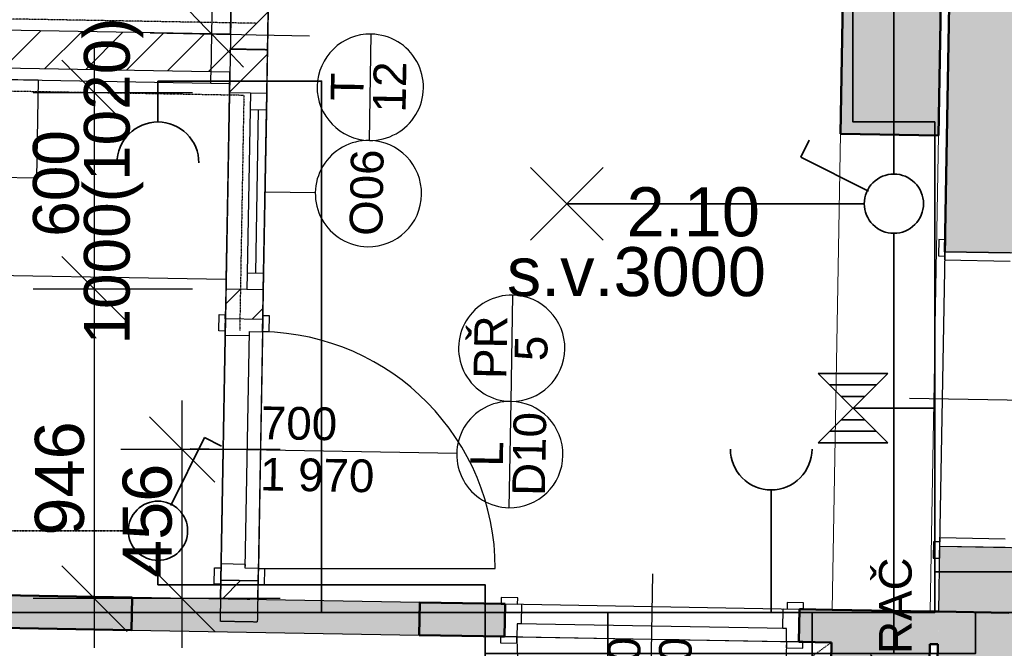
# Model space of a CAD drawing. Header units: millimetres. Extents: x -25972 to 4516, y -2839 to 20217.
# Tile 35 of 114: x -18744 to -15733, y 3489 to 5411. Entities that reach past the tile are written whole.
import ezdxf

# ---------------------------------------------------------------- set-up
doc = ezdxf.new("R2010")
doc.units = ezdxf.units.MM
doc.header["$MEASUREMENT"] = 0
for name, pattern in [('Wipeout_Contour', [1000, 0, -1000]), ('Čerchovaná L', [18, 8, -4.7, 0.6, -4.7]), ('Čerchovaná M', [4.5, 2.5, -0.85, 0.3, -0.85]), ('Čárkovaná M', [4.5, 2.5, -2]), ('Čárkovaná S', [2.5, 1.5, -1])]:
    doc.linetypes.add(name, pattern=pattern)
for name, color, linetype in [('7._POHLED ZÁPADNÍ_1_0', 7, 'Continuous'), ('7._POHLED ZÁPADNÍ_1_Anotace - SP', 7, 'Continuous'), ('7._POHLED ZÁPADNÍ_1_Konstrukce - nosné', 7, 'Continuous'), ('7._POHLED ZÁPADNÍ_1_Kóty - SP', 7, 'Continuous'), ('7._POHLED ZÁPADNÍ_1_Nové_3D prvky fasada nove', 7, 'Continuous'), ('7._POHLED ZÁPADNÍ_1_Nové_Anotace - SP', 7, 'Continuous'), ('7._POHLED ZÁPADNÍ_1_Nové_Interiér - nábytek', 7, 'Continuous'), ('7._POHLED ZÁPADNÍ_1_Nové_Konstrukce - nosné', 7, 'Continuous'), ('7._POHLED ZÁPADNÍ_1_Nové_Kresby a obrázky', 7, 'Continuous'), ('7._POHLED ZÁPADNÍ_1_Nové_Kóty - SP', 7, 'Continuous'), ('7._POHLED ZÁPADNÍ_1_Nové_Otvory – Dveře', 7, 'Continuous'), ('7._POHLED ZÁPADNÍ_1_Nové_Otvory – Okna', 7, 'Continuous'), ('7._POHLED ZÁPADNÍ_1_Nové_Otvory – Značky dveří', 7, 'Continuous'), ('7._POHLED ZÁPADNÍ_1_Nové_Otvory – Značky oken', 7, 'Continuous'), ('7._POHLED ZÁPADNÍ_1_Nové_Výplně – Řezové', 7, 'Continuous'), ('7._POHLED ZÁPADNÍ_1_Otvory – Dveře', 7, 'Continuous'), ('7._POHLED ZÁPADNÍ_1_Otvory – Značky dveří', 7, 'Continuous'), ('7._POHLED ZÁPADNÍ_1_Otvory – Značky oken', 7, 'Continuous'), ('7._POHLED ZÁPADNÍ_1_TZB - elektroinstalace', 7, 'Continuous'), ('7._POHLED ZÁPADNÍ_1_TZB - VZT', 7, 'Continuous'), ('7._POHLED ZÁPADNÍ_1_Výplně – Řezové', 7, 'Continuous'), ('7._POHLED ZÁPADNÍ_1_Zóny', 7, 'Continuous')]:
    doc.layers.add(name, color=color, linetype=linetype)
doc.styles.add('GENEROVANÝ_STYL_1', font='txt')
doc.styles.add('GENEROVANÝ_STYL_2', font='txt')
pattern_1 = [(45, (0, 0), (-63.6396, 63.6396), [])]

msp = doc.modelspace()

# ---------------------------------------------------------------- hatches: boundary and pattern name
at = {"layer": '7._POHLED ZÁPADNÍ_1_Nové_Výplně – Řezové', "linetype": 'Continuous', "lineweight": 0, "true_color": 0xf2b2b2}
for points in [[(-15934.5, 3601.7), (-15719.5, 3598), (-15718, 3687.9), (-15603, 3685.9), (-15601.1, 3795.9), (-15931, 3801.7)], [(-18402, 3545.2), (-17522.1, 3529.7), (-17520.3, 3629.6), (-18400.2, 3645.1)]]:
    msp.add_hatch(color=9, dxfattribs=at).paths.add_polyline_path(points)
at = {"layer": '7._POHLED ZÁPADNÍ_1_Výplně – Řezové', "linetype": 'Continuous', "lineweight": 13}
for points in [[(-16234.3, 5062.2), (-15934.3, 5057), (-15862.4, 9181.1), (-16161.9, 9211.4)], [(-15839.2, 9053.1), (-15915.3, 4701.6), (-15700.3, 4697.8), (-15585.3, 4695.8), (-15509.7, 9020.1)], [(-20050, 3674.2), (-20051.7, 3574.2), (-18402, 3545.2), (-18400.2, 3645.1)], [(-15982.6, 850.1), (-15652.6, 850.1), (-15603, 3685.9), (-15718, 3687.9), (-15719.5, 3598), (-15934.5, 3601.7)], [(-17522.1, 3529.7), (-17261.3, 3525.1), (-17259.6, 3625.1), (-17520.3, 3629.6)], [(-16361.5, 3509.2), (-15936.3, 3501.7), (-15934.5, 3601.7), (-16359.7, 3609.2)], [(-16009.9, 724.7), (-15961.5, 3502.2), (-16261.4, 3507.5), (-16309.9, 724.7)]]:
    msp.add_hatch(color=254, dxfattribs=at).paths.add_polyline_path(points)

# ---------------------------------------------------------------- linework, layer by layer
at = {"layer": '7._POHLED ZÁPADNÍ_1_Konstrukce - nosné', "color": 7, "linetype": 'Continuous', "lineweight": 50}
for p, q in [((-16234.3, 5062.2), (-15934.3, 5057)), ((-15915.3, 4701.6), (-15914.6, 4738.5)), ((-18400.2, 3645.1), (-18402, 3545.2)), ((-17520.3, 3629.6), (-17522.1, 3529.7)), ((-17259.6, 3625.1), (-17271.6, 3625.3)), ((-17261.3, 3525.1), (-17259.6, 3625.1)), ((-16361.5, 3509.2), (-16359.7, 3609.2)), ((-16359.7, 3609.2), (-16347.7, 3609)), ((-16259.7, 3607.4), (-15959.7, 3602.2)), ((-15934.5, 3601.7), (-15719.5, 3598)), ((-17261.3, 3525.1), (-17273.3, 3525.3)), ((-16361.5, 3509.2), (-16349.5, 3509))]:
    msp.add_line(p, q, dxfattribs=at)
at = {"layer": '7._POHLED ZÁPADNÍ_1_Konstrukce - nosné', "color": 7, "linetype": 'Continuous', "lineweight": 50, "flags": 128}
for points in [[(-16161.9, 9211.4), (-16234.3, 5062.2)], [(-15934.3, 5057), (-15862.4, 9181.1)], [(-15839.2, 9053.1), (-15915.3, 4701.6)], [(-18400.2, 3645.1), (-20050, 3674.2)], [(-17259.6, 3625.1), (-17520.3, 3629.6)], [(-16259.7, 3607.4), (-16359.7, 3609.2)], [(-15934.5, 3601.7), (-15959.7, 3602.2)], [(-20051.7, 3574.2), (-18402, 3545.2)], [(-17522.1, 3529.7), (-17261.3, 3525.1)], [(-16361.5, 3509.2), (-16261.4, 3507.5)], [(-16261.4, 3507.5), (-16309.9, 724.7)], [(-16009.9, 724.7), (-15961.5, 3502.2)], [(-15936.3, 3501.7), (-15982.6, 850.1)], [(-15961.5, 3502.2), (-15936.3, 3501.7)]]:
    msp.add_lwpolyline(points, dxfattribs=at)
at = {"layer": '7._POHLED ZÁPADNÍ_1_Nové_3D prvky fasada nove', "color": 1, "linetype": 'Continuous', "lineweight": 25, "flags": 128}
for points in [[(-15700.3, 4697.8), (-15915.3, 4701.6)], [(-15931, 3801.7), (-15934.5, 3601.7)], [(-15931, 3801.7), (-15601.1, 3795.9)], [(-17520.3, 3629.6), (-18400.2, 3645.1)], [(-18402, 3545.2), (-17522.1, 3529.7)]]:
    msp.add_lwpolyline(points, dxfattribs=at)
at = {"layer": '7._POHLED ZÁPADNÍ_1_Nové_Anotace - SP', "color": 1, "linetype": 'Čárkovaná M', "lineweight": 25}
msp.add_line((-20100.3, 724.7), (-16261.9, 3507.5), dxfattribs=at)
at = {"layer": '7._POHLED ZÁPADNÍ_1_Nové_Interiér - nábytek', "color": 1, "linetype": 'Continuous', "lineweight": 25}
for p, q in [((-18687.5, 5226.8), (-18692.8, 4926.8)), ((-18687.4, 5226.8), (-18692.6, 4926.8)), ((-18692.8, 4926.8), (-19995.7, 4949.8)), ((-18692.6, 4926.8), (-19448.4, 4940.1))]:
    msp.add_line(p, q, dxfattribs=at)
at = {"layer": '7._POHLED ZÁPADNÍ_1_Nové_Kresby a obrázky', "color": 1, "linetype": 'Čárkovaná S', "lineweight": 25}
msp.add_line((-18017.3, 3569.5), (-18130, 3571.5), dxfattribs=at)
at = {"layer": '7._POHLED ZÁPADNÍ_1_Nové_Kóty - SP', "color": 1, "linetype": 'Continuous', "lineweight": 25}
for p, q in [((-18215.3, 5187.2), (-18702.8, 5187.2)), ((-18515.3, 4587.3), (-18515.3, 5187.2)), ((-18615.3, 4687.3), (-18415.3, 4487.3)), ((-18215.3, 4587.3), (-18702.8, 4587.3)), ((-18515.3, 3641.1), (-18515.3, 4587.3)), ((-18246.9, 4097.2), (-18246.9, 4247.2)), ((-18146.9, 3997.2), (-18346.9, 4197.2)), ((-17946.9, 4097.2), (-18434.4, 4097.2)), ((-18246.9, 3641.1), (-18246.9, 4097.2)), ((-18615.3, 3741.1), (-18415.3, 3541.1)), ((-18346.9, 3741.1), (-18146.9, 3541.1)), ((-18215.3, 3641.1), (-18702.8, 3641.1)), ((-18515.3, 3491.1), (-18515.3, 3641.1)), ((-18246.9, 3491.1), (-18246.9, 3641.1))]:
    msp.add_line(p, q, dxfattribs=at)
at = {"layer": '7._POHLED ZÁPADNÍ_1_Nové_Otvory – Dveře', "color": 1, "linetype": 'Continuous', "lineweight": 25}
for p, q in [((-15933.6, 4738.9), (-15934.5, 4688.9)), ((-15914.6, 4738.5), (-15933.6, 4738.9)), ((-15915.5, 4688.6), (-15914.6, 4738.5)), ((-15915.3, 4701.6), (-15914.6, 4738.5)), ((-15915.3, 4701.6), (-15914.6, 4738.5)), ((-15915.3, 4701.6), (-15931, 3801.7)), ((-15915.3, 4701.6), (-15915.7, 4676.6)), ((-15715.3, 4698.1), (-15915.3, 4701.6)), ((-15915.3, 4701.6), (-15715.3, 4698.1)), ((-15915.3, 4701.6), (-15715.3, 4698.1)), ((-15915.3, 4701.6), (-15715.3, 4698.1)), ((-15934.5, 4688.9), (-15915.5, 4688.6)), ((-15915.7, 4676.6), (-15715.7, 4673.1)), ((-18135.2, 4459.4), (-18134.3, 4509.4)), ((-17981.3, 4506.7), (-17982.2, 4456.7)), ((-18116.2, 4459.1), (-18135.2, 4459.4)), ((-18053.9, 3733.9), (-18041.2, 4457.7)), ((-18041.4, 4445.7), (-18041.2, 4457.7)), ((-18041.2, 4457.7), (-18001.2, 4457)), ((-18041.2, 4457.7), (-18001.2, 4457)), ((-18001.2, 4457), (-18013.9, 3733.1)), ((-17982.2, 4456.7), (-18001.2, 4457)), ((-18116.4, 4447.1), (-18041.4, 4445.7)), ((-15930.6, 3826.7), (-15931, 3801.7)), ((-15730.6, 3823.2), (-15930.6, 3826.7)), ((-15949.8, 3815), (-15950.7, 3765)), ((-15930.8, 3814.7), (-15949.8, 3815)), ((-15931.7, 3764.7), (-15930.8, 3814.7)), ((-15931, 3801.7), (-15931.7, 3764.7)), ((-15931, 3801.7), (-15931.7, 3764.7)), ((-15931, 3801.7), (-15731, 3798.2)), ((-15931, 3801.7), (-15731, 3798.2)), ((-15931, 3801.7), (-15731, 3798.2)), ((-15931, 3801.7), (-15731, 3798.2)), ((-15950.7, 3765), (-15931.7, 3764.7)), ((-18148.8, 3685.5), (-18147.9, 3735.5)), ((-18147.9, 3735.5), (-18128.9, 3735.2)), ((-18053.7, 3745.8), (-18128.7, 3747.2)), ((-18053.9, 3733.9), (-18053.7, 3745.8)), ((-18013.9, 3733.1), (-18053.9, 3733.9)), ((-18013.9, 3733.1), (-18053.9, 3733.9)), ((-18013.9, 3733.1), (-17995, 3732.8)), ((-18013.9, 3733.1), (-17289.9, 3733.1)), ((-17995, 3732.8), (-17995.8, 3682.8)), ((-17271.2, 3644.3), (-17271.6, 3625.3)), ((-17221.2, 3643.4), (-17271.2, 3644.3)), ((-17221.6, 3624.4), (-17221.2, 3643.4)), ((-17271.6, 3625.3), (-17221.6, 3624.4)), ((-17259.6, 3625.1), (-17271.6, 3625.3)), ((-17259.6, 3625.1), (-17271.6, 3625.3)), ((-17261.3, 3525.1), (-17259.6, 3625.1)), ((-17261.3, 3525.1), (-17259.6, 3625.1)), ((-17261.3, 3525.1), (-17259.6, 3625.1)), ((-17259.6, 3625.1), (-16359.7, 3609.2)), ((-17259.6, 3625.1), (-17209.6, 3624.2)), ((-17209.6, 3624.2), (-17210.6, 3564.2)), ((-16397.4, 3628.9), (-16397.7, 3609.9)), ((-16347.4, 3628), (-16397.4, 3628.9)), ((-16347.7, 3609), (-16347.4, 3628)), ((-16410.8, 3550.1), (-16409.7, 3610.1)), ((-16409.7, 3610.1), (-16359.7, 3609.2)), ((-16397.7, 3609.9), (-16347.7, 3609)), ((-16359.7, 3609.2), (-16361.5, 3509.2)), ((-16361.5, 3509.2), (-16359.7, 3609.2)), ((-16361.5, 3509.2), (-16359.7, 3609.2)), ((-16359.7, 3609.2), (-16347.7, 3609)), ((-16359.7, 3609.2), (-16347.7, 3609)), ((-17222.6, 3564.4), (-17223.3, 3524.4)), ((-17222.6, 3564.4), (-17223.3, 3524.4)), ((-17210.6, 3564.2), (-17222.6, 3564.4)), ((-16398.8, 3549.9), (-17222.6, 3564.4)), ((-17273.3, 3525.3), (-17273.7, 3506.3)), ((-17223.3, 3524.4), (-17273.3, 3525.3)), ((-17261.3, 3525.1), (-17273.3, 3525.3)), ((-17261.3, 3525.1), (-17273.3, 3525.3)), ((-17261.3, 3525.1), (-16361.5, 3509.2)), ((-17223.3, 3524.4), (-17261.3, 3525.1)), ((-17223.7, 3505.4), (-17223.3, 3524.4)), ((-17223.3, 3524.4), (-16399.5, 3509.9)), ((-16398.8, 3549.9), (-16410.8, 3550.1)), ((-16399.5, 3509.9), (-16398.8, 3549.9)), ((-16399.5, 3509.9), (-16398.8, 3549.9)), ((-17273.7, 3506.3), (-17223.7, 3505.4)), ((-16399.5, 3509.9), (-16414, 2686)), ((-16399.5, 3509.9), (-16399.8, 3490.9)), ((-16349.5, 3509), (-16399.5, 3509.9)), ((-16361.5, 3509.2), (-16399.5, 3509.9)), ((-16361.5, 3509.2), (-16349.5, 3509)), ((-16361.5, 3509.2), (-16349.5, 3509)), ((-16349.8, 3490), (-16349.5, 3509)), ((-16399.8, 3490.9), (-16349.8, 3490))]:
    msp.add_line(p, q, dxfattribs=at)
for centre, radius, start, end in [((-18013.9, 3733.1), 724, 0, 88.9912), ((-16399.5, 3509.9), 824, 178.9912, 268.9912)]:
    msp.add_arc(centre, radius, start, end, dxfattribs=at)
at = {"layer": '7._POHLED ZÁPADNÍ_1_Nové_Otvory – Okna', "color": 1, "linetype": 'Continuous', "lineweight": 25}
for p, q in [((-18039.3, 5136.1), (-18048.1, 4636.1)), ((-18039.3, 5136.1), (-17989.3, 5135.2)), ((-18014.3, 5135.6), (-18023.1, 4635.7)), ((-17998.1, 4635.3), (-17989.3, 5135.2)), ((-17998.1, 4635.3), (-18048.1, 4636.1))]:
    msp.add_line(p, q, dxfattribs=at)
at = {"layer": '7._POHLED ZÁPADNÍ_1_Nové_Otvory – Značky dveří', "color": 1, "linetype": 'Continuous', "lineweight": 25}
for p, q in [((-17236.6, 4569.1), (-17242.3, 4244.1)), ((-14993.3, 4235.4), (-16023.1, 4253.4)), ((-17242.3, 4244.1), (-17248.1, 3919.2)), ((-17407.7, 4084.5), (-18222.5, 4098.9)), ((-16822, 2917.2), (-16807.9, 3717.1))]:
    msp.add_line(p, q, dxfattribs=at)
at = {"layer": '7._POHLED ZÁPADNÍ_1_Nové_Otvory – Značky dveří', "color": 1, "linetype": 'Continuous', "lineweight": 25, "flags": 128}
for points in [[(-17242.3, 4244.1, 1), (-17236.6, 4569.1, 1)], [(-17248.1, 3919.2, 1), (-17242.3, 4244.1, 1)]]:
    msp.add_lwpolyline(points, format="xyb", close=True, dxfattribs=at)
at = {"layer": '7._POHLED ZÁPADNÍ_1_Nové_Otvory – Značky oken', "color": 1, "linetype": 'Continuous', "lineweight": 25}
for p, q in [((-17674.7, 5042.1), (-17668.9, 5367.1)), ((-17993.7, 4885.2), (-17840, 4882.5))]:
    msp.add_line(p, q, dxfattribs=at)
at = {"layer": '7._POHLED ZÁPADNÍ_1_Nové_Otvory – Značky oken', "color": 1, "linetype": 'Continuous', "lineweight": 25, "flags": 128}
for points in [[(-17668.9, 5367.1, 1), (-17674.7, 5042.1, 1)], [(-17674.7, 5042.1, 1), (-17680.4, 4717.2, 1)]]:
    msp.add_lwpolyline(points, format="xyb", close=True, dxfattribs=at)
at = {"layer": '7._POHLED ZÁPADNÍ_1_Otvory – Dveře', "color": 8, "linetype": 'Continuous', "lineweight": 13}
for p, q in [((-16234.3, 5062.2), (-16259.7, 3607.4)), ((-16234.3, 5062.2), (-15934.3, 5057)), ((-15934.3, 5057), (-15959.7, 3602.2)), ((-16259.7, 3607.4), (-15959.7, 3602.2))]:
    msp.add_line(p, q, dxfattribs=at)
at = {"layer": '7._POHLED ZÁPADNÍ_1_TZB - elektroinstalace', "color": 92, "linetype": 'Continuous', "lineweight": 35, "true_color": 0x00d700, "flags": 128}
for points in [[(-15983.5, 4223.6), (-15946, 4223.6), (-15946, 5098.6), (-16196, 5098.6), (-16196, 5973.6), (-16821, 5973.6), (-16821, 6511.1)], [(-17196, 6473.6), (-17196, 6348.6), (-16196, 6348.6), (-16196, 5098.6), (-15946, 5098.6), (-15946, 3723.6)], [(-18321, 5223.6), (-18321, 5098.6)], [(-16321, 3223.6), (-16321, 3598.6), (-15946, 3598.6), (-15946, 3723.6), (-13196, 3723.6), (-12821, 3723.6), (-12821, 5098.6)], [(-16355.8, 4991), (-16330, 5042.8)], [(-16355.8, 4991), (-16148.7, 4887.4)], [(-16959.9, 4737.6), (-17182, 4959.6)], [(-17182, 4737.6), (-16959.9, 4959.6)], [(-16161.6, 4848.6), (-17071, 4848.6)], [(-16071, 4758), (-16071, 3473.6)], [(-7411.6, 4598.6), (-7571, 4598.6), (-7571, 3723.6), (-15946, 3723.6), (-15946, 3598.6), (-16321, 3598.6), (-16321, 3223.6)], [(-16089.7, 4117.4), (-16302.2, 4329.9)], [(-16302.2, 4117.4), (-16089.7, 4329.9)], [(-16089.7, 4329.9), (-16302.2, 4329.9)], [(-16125.1, 4294.4), (-16266.8, 4294.4)], [(-16160.6, 4259), (-16231.4, 4259)], [(-12908.5, 4223.6), (-12908.5, 3723.6), (-15946, 3723.6), (-15946, 3598.6), (-16321, 3598.6), (-16321, 3223.6)], [(-15983.5, 4223.6), (-16196, 4223.6)], [(-15983.5, 4223.6), (-15946, 4223.6), (-15946, 3723.6)], [(-16160.6, 4188.2), (-16231.4, 4188.2)], [(-18178.5, 4133.5), (-18282.1, 3926.3)], [(-18178.5, 4133.5), (-18126.7, 4107.6)], [(-16125.1, 4152.8), (-16266.8, 4152.8)], [(-16321, 3223.6), (-16321, 3598.6), (-15946, 3598.6), (-15946, 3723.6), (-7696, 3723.6), (-7696, 4098.6), (-7283.5, 4098.6)], [(-16089.7, 4117.4), (-16302.2, 4117.4)], [(-16446, 3848.6), (-16446, 3973.6)], [(-16446, 3598.6), (-16446, 3848.6)], [(-12696, 3598.6), (-15821, 3598.6), (-15821, 3473.6), (-17321, 3473.6), (-17321, 3439.2)], [(-16946, 3436.1), (-16946, 3598.6), (-16321, 3598.6)]]:
    msp.add_lwpolyline(points, dxfattribs=at)
for points in [[(-18446, 4973.6, -0.414214), (-18321, 5098.6)], [(-18321, 5098.6, -0.414214), (-18196, 4973.6)], [(-16071, 4939.2, 0.414214), (-16161.6, 4848.6)], [(-15980.3, 4848.6, 0.414214), (-16071, 4939.2)], [(-16161.6, 4848.6, 0.414214), (-16071, 4758)], [(-16071, 4758, 0.414214), (-15980.3, 4848.6)], [(-16446, 3973.6, -0.414214), (-16571, 4098.6)], [(-16321, 4098.6, -0.414214), (-16446, 3973.6)], [(-18321, 3939.2, 0.414214), (-18411.6, 3848.6)], [(-18230.3, 3848.6, 0.414214), (-18321, 3939.2)], [(-18411.6, 3848.6, 0.414214), (-18321, 3758)], [(-18321, 3758, 0.414214), (-18230.3, 3848.6)]]:
    msp.add_lwpolyline(points, format="xyb", dxfattribs=at)
at = {"layer": '7._POHLED ZÁPADNÍ_1_TZB - elektroinstalace', "color": 92, "linetype": 'Čerchovaná M', "lineweight": 35, "true_color": 0x00d700, "flags": 128}
msp.add_lwpolyline([(-18411.6, 3848.6), (-18946, 3848.6), (-18946, 4098.6), (-18946, 4348.6)], dxfattribs=at)
at = {"layer": '7._POHLED ZÁPADNÍ_1_TZB - VZT', "color": 144, "linetype": 'Čerchovaná L', "lineweight": 20, "true_color": 0x0077b0}
msp.add_line((-16316.5, 3600.2), (-20121.6, 3600.2), dxfattribs=at)

# ---------------------------------------------------------------- texts
at = {"layer": '7._POHLED ZÁPADNÍ_1_0', "color": 1, "linetype": 'Continuous', "lineweight": 25, "insert": (-16065.8, 3258.6), "char_height": 100, "attachment_point": 5, "rotation": 90, "style": 'GENEROVANÝ_STYL_1'}
msp.add_mtext('\\A1;{\\pqc;\\fArial|b0|i0|c238|p38;SAMOZAVÍRAČ}', dxfattribs=at)
at = {"layer": '7._POHLED ZÁPADNÍ_1_Anotace - SP', "color": 1, "linetype": 'Continuous', "lineweight": 25, "insert": (-16858.1, 4639.9), "char_height": 150, "attachment_point": 5, "style": 'GENEROVANÝ_STYL_1'}
msp.add_mtext('\\A1;{\\pqc;\\fArial|b0|i0|c238|p38;s.v.\\fArial|b0|i0|c238|p38;30\\fArial|b0|i0|c238|p38;00}', dxfattribs=at)
at = {"layer": '7._POHLED ZÁPADNÍ_1_Kóty - SP', "color": 1, "linetype": 'Continuous', "lineweight": 25, "attachment_point": 7, "rotation": 90, "style": 'GENEROVANÝ_STYL_2'}
for s, insert, char_height, width in [('\\A1;{\\pql;\\fArial|b0|i0|c0|p38;min. 300}', (-15380.2, 4767.9), 150, 787.202), ('\\A1;{\\pql;\\fArial|b0|i0|c0|p38;600}', (-18561.3, 4747.4), 140, 318.721), ('\\A1;{\\pql;\\fArial|b0|i0|c0|p38;946}', (-18545.3, 3833.7), 150, 341.487), ('\\A1;{\\pql;\\fArial|b0|i0|c0|p38;456}', (-18276.9, 3704.3), 150, 341.487)]:
    msp.add_mtext(s, dxfattribs=dict(at, insert=insert, char_height=char_height, width=width))
at = {"layer": '7._POHLED ZÁPADNÍ_1_Otvory – Značky dveří', "color": 1, "linetype": 'Continuous', "lineweight": 25, "char_height": 100, "style": 'GENEROVANÝ_STYL_1'}
for s, insert, attachment_point, rotation in [('\\A1;{\\pql;\\pt0;\\fArial|b0|i0|c238|p38;PŘ}', (-17306.2, 4312.7), 4, 88.9912), ('\\A1;{\\pql;\\pt0;\\fArial|b0|i0|c238|p38;5}', (-17180, 4367.6), 4, 88.9912), ('\\A1;{\\pql;\\pt0;\\fArial|b0|i0|c238|p38;700}', (-18007, 4127.7), 7, 358.9912), ('\\A1;{\\pql;\\pt0;\\fArial|b0|i0|c238|p38;D10}', (-17187.3, 3955.4), 4, 88.9912), ('\\A1;{\\pql;\\pt0;\\fArial|b0|i0|c238|p38;L}', (-17316.6, 4045), 4, 88.9912), ('\\A1;{\\pql;\\pt0;\\fArial|b0|i0|c238|p38;1\xa0970}', (-18008, 4072.2), 1, 358.9912), ('\\A1;{\\pql;\\pt0;\\fArial|b0|i0|c238|p38;800}', (-16848.1, 3290.1), 7, 88.9912), ('\\A1;{\\pql;\\pt0;\\fArial|b0|i0|c238|p38;1\xa0970}', (-16794.6, 3174.8), 1, 88.9912)]:
    msp.add_mtext(s, dxfattribs=dict(at, insert=insert, attachment_point=attachment_point, rotation=rotation))
at = {"layer": '7._POHLED ZÁPADNÍ_1_Otvory – Značky oken', "color": 1, "linetype": 'Continuous', "lineweight": 25, "char_height": 100, "attachment_point": 4, "rotation": 88.9912, "style": 'GENEROVANÝ_STYL_1'}
for s, insert in [('\\A1;{\\pql;\\pt0;\\fArial|b0|i0|c238|p38;12}', (-17613.9, 5127.7)), ('\\A1;{\\pql;\\pt0;\\fArial|b0|i0|c238|p38;T}', (-17743.3, 5163.3)), ('\\A1;{\\pql;\\pt0;\\fArial|b0|i0|c238|p38;O06}', (-17684.7, 4750.4))]:
    msp.add_mtext(s, dxfattribs=dict(at, insert=insert))
at = {"layer": '7._POHLED ZÁPADNÍ_1_Zóny', "color": 1, "linetype": 'Continuous', "lineweight": 25, "insert": (-16684.4, 4898.9), "char_height": 150, "attachment_point": 2, "style": 'GENEROVANÝ_STYL_1'}
msp.add_mtext('\\A1;{\\pqc;\\pt0;\\fArial|b0|i0|c238|p38;2.10}', dxfattribs=at)

# ---------------------------------------------------------------- wipeouts: each hides what was drawn before it
at = {"color": 254, "linetype": 'Wipeout_Contour', "lineweight": 0, "ltscale": 75237.613559}
msp.add_wipeout([(-18103.4, 5187.2), (-17988.4, 5185.2), (-17984, 5434.4), (-18099, 5436.4)], dxfattribs=at).dxf.layer = '7._POHLED ZÁPADNÍ_1_Nové_Výplně – Řezové'
at = {"color": 254, "linetype": 'Wipeout_Contour', "lineweight": 0, "ltscale": 74478.216294}
msp.add_wipeout([(-18113.9, 4587.3), (-18115.5, 4497.1), (-18000.5, 4495), (-17998.9, 4585.3)], dxfattribs=at).dxf.layer = '7._POHLED ZÁPADNÍ_1_Nové_Výplně – Řezové'

# ---------------------------------------------------------------- next in the draw order: hatches: boundary and pattern name
at = {"layer": '7._POHLED ZÁPADNÍ_1_Nové_Výplně – Řezové', "linetype": 'Continuous', "lineweight": 20, "true_color": 0xffaaaa}
h = msp.add_hatch(dxfattribs=at)
h.set_pattern_fill('Zdivo___lehčené_tvárnice_7A', color=21, style=0, pattern_type=2)
h.set_pattern_definition(pattern_1)
h.paths.add_polyline_path([(-18103.4, 5187.2), (-17988.4, 5185.2), (-17984, 5434.4), (-18099, 5436.4)])
h = msp.add_hatch(dxfattribs=at)
h.set_pattern_fill('Zdivo___lehčené_tvárnice_7A', color=21, style=0, pattern_type=2)
h.set_pattern_definition(pattern_1)
h.paths.add_polyline_path([(-18113.9, 4587.3), (-18115.5, 4497.1), (-18000.5, 4495), (-17998.9, 4585.3)])

# ---------------------------------------------------------------- next in the draw order: linework, layer by layer
at = {"layer": '7._POHLED ZÁPADNÍ_1_Nové_Konstrukce - nosné', "color": 1, "linetype": 'Continuous', "lineweight": 25}
for p, q in [((-18038.4, 5186.1), (-18103.4, 5187.2)), ((-17988.4, 5185.2), (-18038.4, 5186.1)), ((-18048.9, 4586.2), (-18113.9, 4587.3)), ((-17998.9, 4585.3), (-18048.9, 4586.2)), ((-18115.5, 4497.1), (-18115.3, 4509.1)), ((-18000.5, 4495), (-18115.5, 4497.1)), ((-18000.5, 4495), (-18000.3, 4507))]:
    msp.add_line(p, q, dxfattribs=at)
at = {"layer": '7._POHLED ZÁPADNÍ_1_Nové_Konstrukce - nosné', "color": 1, "linetype": 'Continuous', "lineweight": 25, "flags": 128}
for points in [[(-18099, 5436.4), (-18100.2, 5366.4)], [(-17988.4, 5185.2), (-17984, 5434.4)], [(-18102.2, 5251.5), (-18103.4, 5187.2)], [(-18113.9, 4587.3), (-18115.5, 4497.1)], [(-18000.5, 4495), (-17998.9, 4585.3)]]:
    msp.add_lwpolyline(points, dxfattribs=at)
at = {"layer": '7._POHLED ZÁPADNÍ_1_Nové_Kresby a obrázky', "color": 1, "linetype": 'Čárkovaná S', "lineweight": 25}
msp.add_line((-17964, 6569.5), (-17986.2, 5319.4), dxfattribs=at)
at = {"layer": '7._POHLED ZÁPADNÍ_1_Nové_Kresby a obrázky', "color": 1, "linetype": 'Čerchovaná M', "lineweight": 25, "flags": 128}
msp.add_lwpolyline([(-19992.8, 4883.4), (-19987.1, 5214.6), (-18058.4, 5180.7), (-18071.1, 4461.3)], dxfattribs=at)
at = {"layer": '7._POHLED ZÁPADNÍ_1_Nové_Otvory – Dveře', "color": 1, "linetype": 'Continuous', "lineweight": 25}
for p, q in [((-18134.3, 4509.4), (-18115.3, 4509.1)), ((-18115.5, 4497.1), (-18116.4, 4447.1)), ((-18115.3, 4509.1), (-18116.2, 4459.1)), ((-18115.5, 4497.1), (-18115.3, 4509.1)), ((-18115.5, 4497.1), (-18115.3, 4509.1)), ((-18000.5, 4495), (-18115.5, 4497.1)), ((-18000.5, 4495), (-18115.5, 4497.1)), ((-18000.5, 4495), (-18115.5, 4497.1)), ((-18001.2, 4457), (-18000.3, 4507)), ((-18001.2, 4457), (-18000.5, 4495)), ((-18000.5, 4495), (-18000.3, 4507)), ((-18000.5, 4495), (-18000.3, 4507)), ((-18000.3, 4507), (-17981.3, 4506.7))]:
    msp.add_line(p, q, dxfattribs=at)
at = {"layer": '7._POHLED ZÁPADNÍ_1_Nové_Otvory – Okna', "color": 1, "linetype": 'Continuous', "lineweight": 25}
for p, q in [((-18103.4, 5187.2), (-18113.9, 4587.3)), ((-18038.4, 5186.1), (-18103.4, 5187.2)), ((-18038.4, 5186.1), (-18039.3, 5136.1)), ((-17988.4, 5185.2), (-18038.4, 5186.1)), ((-17988.4, 5185.2), (-18038.4, 5186.1)), ((-17988.4, 5185.2), (-17998.9, 4585.3)), ((-17989.3, 5135.2), (-17988.4, 5185.2)), ((-18048.1, 4636.1), (-18048.9, 4586.2)), ((-17998.9, 4585.3), (-17998.1, 4635.3)), ((-18048.9, 4586.2), (-18113.9, 4587.3)), ((-17998.9, 4585.3), (-18048.9, 4586.2)), ((-17998.9, 4585.3), (-18048.9, 4586.2))]:
    msp.add_line(p, q, dxfattribs=at)

# ---------------------------------------------------------------- next in the draw order: wipeouts: each hides what was drawn before it
at = {"color": 254, "linetype": 'Wipeout_Contour', "lineweight": 0, "ltscale": 73764.49685}
msp.add_wipeout([(-18130.6, 3641.1), (-18015.6, 3639.1), (-18014.6, 3695.2), (-18129.6, 3697.2)], dxfattribs=at).dxf.layer = '7._POHLED ZÁPADNÍ_1_Nové_Výplně – Řezové'

# ---------------------------------------------------------------- next in the draw order: hatches: boundary and pattern name
at = {"layer": '7._POHLED ZÁPADNÍ_1_Nové_Výplně – Řezové', "linetype": 'Continuous', "lineweight": 20, "true_color": 0xffaaaa}
h = msp.add_hatch(dxfattribs=at)
h.set_pattern_fill('Zdivo___lehčené_tvárnice_7A', color=21, style=0, pattern_type=2)
h.set_pattern_definition(pattern_1)
h.paths.add_polyline_path([(-18130.6, 3641.1), (-18015.6, 3639.1), (-18014.6, 3695.2), (-18129.6, 3697.2)])

# ---------------------------------------------------------------- next in the draw order: linework, layer by layer
at = {"layer": '7._POHLED ZÁPADNÍ_1_Nové_Konstrukce - nosné', "color": 1, "linetype": 'Continuous', "lineweight": 25}
for p, q in [((-18129.6, 3697.2), (-18129.8, 3685.2)), ((-18014.6, 3695.2), (-18129.6, 3697.2)), ((-18014.6, 3695.2), (-18014.8, 3683.2))]:
    msp.add_line(p, q, dxfattribs=at)
at = {"layer": '7._POHLED ZÁPADNÍ_1_Nové_Konstrukce - nosné', "color": 1, "linetype": 'Continuous', "lineweight": 25, "flags": 128}
for points in [[(-18129.6, 3697.2), (-18130.6, 3641.1)], [(-18015.6, 3639.1), (-18014.6, 3695.2)]]:
    msp.add_lwpolyline(points, dxfattribs=at)
at = {"layer": '7._POHLED ZÁPADNÍ_1_Nové_Kresby a obrázky', "color": 1, "linetype": 'Čárkovaná S', "lineweight": 25}
msp.add_line((-17986.2, 5319.4), (-18017.3, 3569.5), dxfattribs=at)
at = {"layer": '7._POHLED ZÁPADNÍ_1_Nové_Kóty - SP', "color": 1, "linetype": 'Continuous', "lineweight": 25}
msp.add_line((-17946.9, 3641.1), (-18434.4, 3641.1), dxfattribs=at)
at = {"layer": '7._POHLED ZÁPADNÍ_1_Nové_Otvory – Dveře', "color": 1, "linetype": 'Continuous', "lineweight": 25}
for p, q in [((-18115.5, 4497.1), (-18129.6, 3697.2)), ((-18000.5, 4495), (-18014.6, 3695.2)), ((-18128.9, 3735.2), (-18129.8, 3685.2)), ((-18128.7, 3747.2), (-18129.6, 3697.2)), ((-18014.8, 3683.2), (-18013.9, 3733.1)), ((-18014.6, 3695.2), (-18013.9, 3733.1)), ((-18129.8, 3685.2), (-18148.8, 3685.5)), ((-18129.6, 3697.2), (-18129.8, 3685.2)), ((-18129.6, 3697.2), (-18129.8, 3685.2)), ((-18129.6, 3697.2), (-18014.6, 3695.2)), ((-18014.6, 3695.2), (-18129.6, 3697.2)), ((-18014.6, 3695.2), (-18129.6, 3697.2)), ((-18014.6, 3695.2), (-18014.8, 3683.2)), ((-18014.6, 3695.2), (-18014.8, 3683.2)), ((-17995.8, 3682.8), (-18014.8, 3683.2))]:
    msp.add_line(p, q, dxfattribs=at)
at = {"layer": '7._POHLED ZÁPADNÍ_1_TZB - elektroinstalace', "color": 92, "linetype": 'Continuous', "lineweight": 35, "true_color": 0x00d700, "flags": 128}
for points in [[(-16446, 3598.6), (-19946, 3598.6), (-19946, 5223.6), (-19196, 5223.6)], [(-18321, 5223.6), (-17821, 5223.6), (-17821, 3598.6)], [(-17321, 3439.2), (-17321, 3683.6), (-17821, 3683.6), (-18321, 3683.6), (-18321, 3758)], [(-19696, 3723.6), (-19696, 3598.6), (-16321, 3598.6)]]:
    msp.add_lwpolyline(points, dxfattribs=at)

# ---------------------------------------------------------------- next in the draw order: wipeouts: each hides what was drawn before it
at = {"color": 254, "linetype": 'Wipeout_Contour', "lineweight": 0, "ltscale": 79168.693331}
msp.add_wipeout([(-20020.8, 5285.3), (-18102.2, 5251.5), (-18100.2, 5366.4), (-20018.8, 5400.2)], dxfattribs=at).dxf.layer = '7._POHLED ZÁPADNÍ_1_Nové_Výplně – Řezové'

# ---------------------------------------------------------------- next in the draw order: hatches: boundary and pattern name
at = {"layer": '7._POHLED ZÁPADNÍ_1_Nové_Výplně – Řezové', "linetype": 'Continuous', "lineweight": 20, "true_color": 0xffaaaa}
h = msp.add_hatch(dxfattribs=at)
h.set_pattern_fill('Zdivo___lehčené_tvárnice_7A', color=21, style=0, pattern_type=2)
h.set_pattern_definition(pattern_1)
h.paths.add_polyline_path([(-20020.8, 5285.3), (-18102.2, 5251.5), (-18100.2, 5366.4), (-20018.8, 5400.2)])

# ---------------------------------------------------------------- next in the draw order: linework, layer by layer
at = {"layer": '7._POHLED ZÁPADNÍ_1_Nové_Interiér - nábytek', "color": 1, "linetype": 'Continuous', "lineweight": 25}
for p, q in [((-19990.4, 5249.7), (-18687.5, 5226.8)), ((-19443.1, 5240.1), (-18687.4, 5226.8))]:
    msp.add_line(p, q, dxfattribs=at)
at = {"layer": '7._POHLED ZÁPADNÍ_1_Nové_Interiér - nábytek', "color": 1, "linetype": 'Continuous', "lineweight": 25, "flags": 128}
msp.add_lwpolyline([(-19993.2, 5249.8), (-18102.8, 5216.5), (-18113.4, 4616.6), (-20003.8, 4649.9)], close=True, dxfattribs=at)
at = {"layer": '7._POHLED ZÁPADNÍ_1_Nové_Konstrukce - nosné', "color": 1, "linetype": 'Continuous', "lineweight": 25, "flags": 128}
for points in [[(-18100.2, 5366.4), (-20018.8, 5400.2)], [(-20020.8, 5285.3), (-18102.2, 5251.5)]]:
    msp.add_lwpolyline(points, dxfattribs=at)
at = {"layer": '7._POHLED ZÁPADNÍ_1_Nové_Kresby a obrázky', "color": 1, "linetype": 'Čárkovaná S', "lineweight": 25}
for p, q in [((-18098.8, 5321.4), (-18076.6, 6571.5)), ((-18130, 3571.5), (-18098.8, 5321.4)), ((-17986.2, 5319.4), (-18098.8, 5321.4)), ((-18098.8, 5321.4), (-17986.2, 5319.4))]:
    msp.add_line(p, q, dxfattribs=at)
at = {"layer": '7._POHLED ZÁPADNÍ_1_Nové_Kresby a obrázky', "color": 1, "linetype": 'Čerchovaná M', "lineweight": 25, "flags": 128}
msp.add_lwpolyline([(-18019.6, 5400), (-19983.2, 5434.6), (-19942.1, 7568.3)], dxfattribs=at)
at = {"layer": '7._POHLED ZÁPADNÍ_1_Nové_Kóty - SP', "color": 1, "linetype": 'Continuous', "lineweight": 25}
for p, q in [((-18149, 5837.4), (-18157.2, 5367.5)), ((-18255.5, 5469.2), (-18059, 5265.7)), ((-18344.7, 5370.8), (-17857.3, 5362.2)), ((-18157.2, 5367.5), (-18159.9, 5217.5)), ((-18515.3, 5187.2), (-18515.3, 5337.2)), ((-18415.3, 5087.2), (-18615.3, 5287.2))]:
    msp.add_line(p, q, dxfattribs=at)
at = {"layer": '7._POHLED ZÁPADNÍ_1_TZB - elektroinstalace', "color": 92, "linetype": 'Continuous', "lineweight": 35, "true_color": 0x00d700, "flags": 128}
msp.add_lwpolyline([(-16071, 4939.2), (-16071, 5973.6), (-17946, 5973.6), (-17946, 5598.6), (-18230.3, 5598.6)], dxfattribs=at)

# ---------------------------------------------------------------- next in the draw order: texts
at = {"layer": '7._POHLED ZÁPADNÍ_1_Kóty - SP', "color": 1, "linetype": 'Continuous', "lineweight": 25, "insert": (-18365.3, 4417.8), "char_height": 140, "width": 977.921, "attachment_point": 7, "rotation": 90, "style": 'GENEROVANÝ_STYL_2'}
msp.add_mtext('\\A1;{\\pql;\\fArial|b0|i0|c0|p38;1000(1020)}', dxfattribs=at)

doc.saveas('drawing.dxf')
